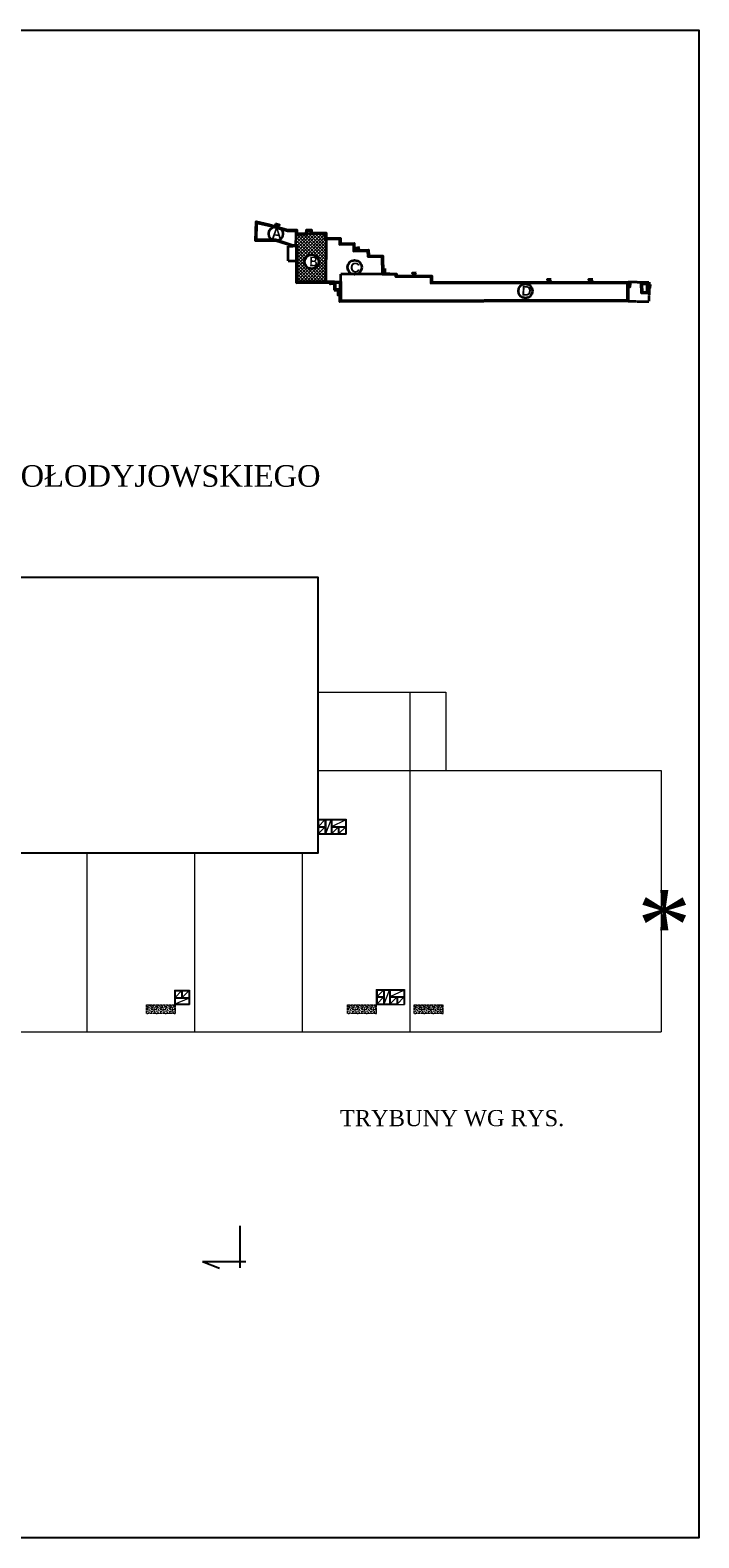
# Model space of a CAD drawing. Header units: millimetres. Extents: x -26513 to 76799, y 0 to 112149.
# Tile 38 of 98: x 9483 to 11347, y 91966 to 96166. Entities that reach past the tile are written whole.
import ezdxf

# ---------------------------------------------------------------- set-up
doc = ezdxf.new("R2010")
doc.units = ezdxf.units.MM
doc.header["$LTSCALE"] = 2
doc.linetypes.add('ACAD_ISO02W100', pattern=[15, 12, -3])
doc.linetypes.add('DASHED', pattern=[0.75, 0.5, -0.25])
for name, color, linetype, lineweight in [('!budynki proj.', 1, 'Continuous', 35), ('Awycinka drzew', 3, 'Continuous', 25), ('stolarka', 6, 'Continuous', 9), ('wentylacja', 4, 'Continuous', 9), ('widok', 3, 'Continuous', 13), ('ZMIANY', 90, 'Continuous', 25)]:
    doc.layers.add(name, color=color, linetype=linetype, lineweight=lineweight)
doc.layers.add('istn.śiany', color=2, linetype='Continuous')
doc.layers.add('nazwy pomieszczeń', color=7, linetype='Continuous')

msp = doc.modelspace()

# ---------------------------------------------------------------- hatches: boundary and pattern name
at = {"layer": '!budynki proj.'}
h = msp.add_hatch(color=256, dxfattribs=at)
edge = h.paths.add_edge_path()
edge.add_line((10348.9, 95443.9), (10348.9, 95441.1))
edge.add_line((10348.9, 95441.1), (10346.2, 95441.1))
edge.add_line((10346.2, 95441.1), (10346.2, 95441.1))
edge.add_line((10346.2, 95441.1), (10346.2, 95443.9))
edge.add_line((10346.2, 95443.9), (10348.9, 95443.9))
h.paths.add_polyline_path([(10112.8, 95632.7), (10148.9, 95624.3), (10200.6, 95609.2), (10226, 95609.7), (10226, 95599.9), (10252.7, 95599.8), (10253.3, 95609.5), (10266.9, 95609.6), (10266.9, 95601.7), (10308.2, 95601.5), (10308.3, 95587), (10348.1, 95586.4), (10348.3, 95571.8), (10386.6, 95572.2), (10387.2, 95553.1), (10426.3, 95554), (10426.6, 95538), (10465.9, 95536.9), (10466.8, 95488.4), (10504.4, 95487.3), (10504.4, 95482.5), (10602.8, 95481.2), (10602.8, 95463.6), (11149.6, 95464.5), (11149.6, 95410.6), (10346.2, 95409.4), (10346.2, 95424.9), (10346.2, 95441.1), (10348.9, 95441.1), (10349, 95412.1), (10349, 95412.1), (11146.9, 95413.3), (11146.8, 95461.7), (10600.1, 95460.9), (10600, 95478.5), (10501.6, 95479.8), (10501.7, 95484.7), (10464.1, 95485.8), (10463.2, 95534.2), (10423.9, 95535.4), (10423.6, 95551.2), (10384.6, 95550.4), (10383.9, 95569.5), (10345.6, 95569), (10345.4, 95583.7), (10305.7, 95584.3), (10305.5, 95598.8), (10264.2, 95599), (10264.2, 95606.8), (10255.9, 95606.8), (10255.2, 95597), (10223.2, 95597.2), (10223.3, 95606.9), (10200.2, 95606.5), (10148.2, 95621.7), (10115.4, 95629.3), (10114, 95581.4), (10168.3, 95581.5), (10215.7, 95566.3), (10228.5, 95566.2), (10228.7, 95465), (10225.9, 95465), (10225.8, 95563.5), (10225.8, 95563.5), (10215.3, 95563.6), (10167.8, 95578.7), (10111.2, 95578.6)])
h.paths.add_polyline_path([(10228.7, 95465), (10330.4, 95465.2), (10330.4, 95462.4), (10325.3, 95462.4), (10325.2, 95462.4), (10225.9, 95462.3), (10225.9, 95465)])
h.paths.add_polyline_path([(10330.4, 95462.4), (10333.1, 95462.4), (10333.4, 95443.9), (10346.2, 95443.9), (10346.2, 95441.1), (10330.7, 95441.1), (10330.5, 95458.7), (10330.5, 95458.7), (10330.5, 95458.7)])
h.paths.add_polyline_path([(10330.4, 95462.4), (10333.1, 95462.4), (10333.1, 95465.2), (10330.4, 95465.2)])
for points in [[(10166.8, 95627.5), (10169.7, 95620), (10177.8, 95623.7)], [(10389.5, 95558.7), (10401, 95560.4), (10395.2, 95553.8)], [(10467.2, 95496.3), (10471.8, 95490.8), (10471.8, 95501.5)], [(10558.8, 95489.5), (10547.3, 95488.9), (10553.6, 95481.8)], [(10923.6, 95471.2), (10935.5, 95471.5), (10929.2, 95465.5)], [(11038.8, 95470.8), (11051, 95471.2), (11044.6, 95465)], [(10330.5, 95458.7), (10330.5, 95458.7), (10319.4, 95458.4), (10325.3, 95462.4)], [(10340.8, 95436.3), (10340.9, 95427.5), (10346.1, 95431.7)], [(11154.9, 95460), (11154.4, 95449.9), (11149.7, 95455.6)]]:
    msp.add_hatch(color=256, dxfattribs=at).paths.add_polyline_path(points)
h = msp.add_hatch(color=256, dxfattribs=at)
h.paths.add_polyline_path([(11185.2, 95461.2), (11185.8, 95433.6), (11204.8, 95432.8), (11205.2, 95461.1)])
h.paths.add_polyline_path([(11188, 95458.4), (11188.5, 95436.2), (11202.1, 95435.7), (11202.4, 95458.4)], flags=16)
h = msp.add_hatch(color=256, dxfattribs=at)
h.paths.add_polyline_path([(11207.9, 95454.5), (11210.6, 95456.9), (11210.3, 95446.7), (11207.9, 95449.8)])
h.paths.add_polyline_path([(11205.8, 95452.5), (11207.9, 95449.8), (11207.9, 95454.5)])
at = {"layer": 'stolarka'}
h = msp.add_hatch(dxfattribs=at)
h.set_pattern_fill('ANSI37', color=256, scale=2, style=0)
h.set_pattern_definition([(45, (35.835, 286.542), (-4.49012806, 4.49012806), []), (135, (35.835, 286.542), (-4.49012806, -4.49012806), [])])
h.paths.add_polyline_path([(10228.5, 95566.2), (10228.7, 95465), (10307.1, 95465.1), (10308.3, 95584.3), (10305.7, 95584.3), (10305.5, 95598.8), (10264.2, 95599), (10264.2, 95606.8), (10255.9, 95606.8), (10255.2, 95597), (10223.2, 95597.2), (10223.1, 95566.3)])
h.paths.add_polyline_path([(10287.4, 95520.6, 1), (10247.7, 95520.6, 1)], flags=16)
h.paths.add_polyline_path([(10255.2, 95542.3), (10254.5, 95501.3), (10286.1, 95500.8), (10286.8, 95541.7)], flags=8)
at = {"layer": 'widok', "linetype": 'ACAD_ISO02W100', "ltscale": 0.3}
h = msp.add_hatch(dxfattribs=at)
h.set_pattern_fill('CONC', color=256, style=0)
h.set_pattern_definition([(0, (830.13, 16.256), (0, 25.4), [0, -25.4]), (0, (830.384, 7.366), (0, 25.4), [0, -25.4]), (0, (831.146, 21.082), (0, 25.4), [0, -25.4]), (338.1986, (817.938, 13.208), (76.20000693, -25.39999773), [2.735656, -134.047535]), (216.8699, (820.478, 12.192), (76.1999979, 50.80000313), [1.27, -125.73]), (130.6013, (819.462, 11.43), (127.0000107, -152.39997506), [2.341753, -231.8346646]), (206.5651, (811.08, 8.382), (-25.3999786, -25.4000333), [0.5679694, -56.228158]), (326.3099, (810.572, 8.128), (50.79998877, -25.4000339), [0.9158224, -90.6651984]), (108.4349, (811.334, 7.62), (-25.39995944, 50.80001104), [0.803224, -79.518637]), (225, (827.336, 5.842), (-4e-15, -25.400008), [1.0776204, -34.84339]), (0, (826.574, 5.08), (25.4, 25.4), [1.524, -23.876]), (135, (828.098, 5.08), (-25.400008, 2e-15), [1.0776204, -34.84339]), (251.5651, (824.288, 22.098), (25.39995944, 50.80001104), [0.803224, -79.518637]), (0, (824.034, 21.336), (25.4, 25.4), [1.27, -24.13]), (143.1301, (825.304, 21.336), (-76.1999979, 50.80000313), [1.27, -125.73]), (213.6901, (810.826, 22.352), (50.79998877, 25.4000339), [0.9158224, -90.6651984]), (341.5651, (810.064, 21.844), (-50.80001104, 25.39995944), [1.6064484, -78.715413]), (126.8699, (811.588, 21.336), (50.80000313, -76.1999979), [1.27, -125.73]), (0, (818.192, 21.336), (0, 25.4), [0, -25.4]), (0, (811.334, 14.732), (0, 25.4), [0, -25.4]), (0, (818.446, 5.334), (0, 25.4), [0, -25.4]), (0, (825.304, 13.208), (0, 25.4), [0, -25.4]), (0, (817.938, 17.526), (0, 25.4), [0, -25.4]), (0, (812.35, 18.288), (0, 25.4), [0, -25.4]), (0, (814.636, 16.764), (0, 25.4), [0, -25.4]), (0, (813.62, 10.668), (0, 25.4), [0, -25.4]), (0, (807.524, 11.684), (0, 25.4), [0, -25.4]), (0, (807.778, 17.526), (0, 25.4), [0, -25.4]), (0, (807.016, 23.114), (0, 25.4), [0, -25.4]), (0, (814.89, 24.13), (0, 25.4), [0, -25.4]), (0, (820.478, 25.146), (0, 25.4), [0, -25.4]), (0, (829.368, 24.13), (0, 25.4), [0, -25.4]), (0, (823.272, 16.256), (0, 25.4), [0, -25.4]), (0, (820.732, 20.828), (0, 25.4), [0, -25.4]), (0, (822.764, 8.636), (0, 25.4), [0, -25.4]), (0, (815.144, 7.366), (0, 25.4), [0, -25.4]), (0, (822.764, 1.778), (0, 25.4), [0, -25.4]), (0, (814.382, 3.302), (0, 25.4), [0, -25.4]), (0, (806.254, 2.54), (0, 25.4), [0, -25.4]), (0, (809.302, 1.27), (0, 25.4), [0, -25.4]), (0, (809.556, 4.826), (0, 25.4), [0, -25.4]), (0, (826.574, 0.762), (0, 25.4), [0, -25.4]), (0, (829.622, 11.176), (0, 25.4), [0, -25.4]), (0, (828.352, 18.796), (0, 25.4), [0, -25.4]), (0, (816.668, 0.508), (0, 25.4), [0, -25.4])])
h.paths.add_polyline_path([(9847.3, 93426.5), (9847.3, 93450.5), (9807.3, 93450.5), (9807.3, 93426.5)])
h.paths.add_polyline_path([(9887.3, 93426.5), (9887.3, 93450.5), (9847.3, 93450.5), (9847.3, 93426.5)])
h = msp.add_hatch(dxfattribs=at)
h.set_pattern_fill('CONC', color=256, style=0)
h.set_pattern_definition([(0, (1390.63, 16.256), (0, 25.4), [0, -25.4]), (0, (1390.884, 7.366), (0, 25.4), [0, -25.4]), (0, (1391.646, 21.082), (0, 25.4), [0, -25.4]), (338.1986, (1378.438, 13.208), (76.20000693, -25.39999773), [2.735656, -134.047535]), (216.8699, (1380.978, 12.192), (76.1999979, 50.80000313), [1.27, -125.73]), (130.6013, (1379.962, 11.43), (127.0000107, -152.39997506), [2.341753, -231.8346646]), (206.5651, (1371.58, 8.382), (-25.3999786, -25.4000333), [0.5679694, -56.228158]), (326.3099, (1371.072, 8.128), (50.79998877, -25.4000339), [0.9158224, -90.6651984]), (108.4349, (1371.834, 7.62), (-25.39995944, 50.80001104), [0.803224, -79.518637]), (225, (1387.836, 5.842), (-4e-15, -25.400008), [1.0776204, -34.84339]), (0, (1387.074, 5.08), (25.4, 25.4), [1.524, -23.876]), (135, (1388.598, 5.08), (-25.400008, 2e-15), [1.0776204, -34.84339]), (251.5651, (1384.788, 22.098), (25.39995944, 50.80001104), [0.803224, -79.518637]), (0, (1384.534, 21.336), (25.4, 25.4), [1.27, -24.13]), (143.1301, (1385.804, 21.336), (-76.1999979, 50.80000313), [1.27, -125.73]), (213.6901, (1371.326, 22.352), (50.79998877, 25.4000339), [0.9158224, -90.6651984]), (341.5651, (1370.564, 21.844), (-50.80001104, 25.39995944), [1.6064484, -78.715413]), (126.8699, (1372.088, 21.336), (50.80000313, -76.1999979), [1.27, -125.73]), (0, (1378.692, 21.336), (0, 25.4), [0, -25.4]), (0, (1371.834, 14.732), (0, 25.4), [0, -25.4]), (0, (1378.946, 5.334), (0, 25.4), [0, -25.4]), (0, (1385.804, 13.208), (0, 25.4), [0, -25.4]), (0, (1378.438, 17.526), (0, 25.4), [0, -25.4]), (0, (1372.85, 18.288), (0, 25.4), [0, -25.4]), (0, (1375.136, 16.764), (0, 25.4), [0, -25.4]), (0, (1374.12, 10.668), (0, 25.4), [0, -25.4]), (0, (1368.024, 11.684), (0, 25.4), [0, -25.4]), (0, (1368.278, 17.526), (0, 25.4), [0, -25.4]), (0, (1367.516, 23.114), (0, 25.4), [0, -25.4]), (0, (1375.39, 24.13), (0, 25.4), [0, -25.4]), (0, (1380.978, 25.146), (0, 25.4), [0, -25.4]), (0, (1389.868, 24.13), (0, 25.4), [0, -25.4]), (0, (1383.772, 16.256), (0, 25.4), [0, -25.4]), (0, (1381.232, 20.828), (0, 25.4), [0, -25.4]), (0, (1383.264, 8.636), (0, 25.4), [0, -25.4]), (0, (1375.644, 7.366), (0, 25.4), [0, -25.4]), (0, (1383.264, 1.778), (0, 25.4), [0, -25.4]), (0, (1374.882, 3.302), (0, 25.4), [0, -25.4]), (0, (1366.754, 2.54), (0, 25.4), [0, -25.4]), (0, (1369.802, 1.27), (0, 25.4), [0, -25.4]), (0, (1370.056, 4.826), (0, 25.4), [0, -25.4]), (0, (1387.074, 0.762), (0, 25.4), [0, -25.4]), (0, (1390.122, 11.176), (0, 25.4), [0, -25.4]), (0, (1388.852, 18.796), (0, 25.4), [0, -25.4]), (0, (1377.168, 0.508), (0, 25.4), [0, -25.4])])
h.paths.add_polyline_path([(10407.8, 93426.5), (10407.8, 93450.5), (10367.8, 93450.5), (10367.8, 93426.5)])
h.paths.add_polyline_path([(10447.8, 93426.5), (10447.8, 93450.5), (10407.8, 93450.5), (10407.8, 93426.5)])
h = msp.add_hatch(dxfattribs=at)
h.set_pattern_fill('CONC', color=256, style=0)
h.set_pattern_definition([(0, (1576.13, 16.256), (0, 25.4), [0, -25.4]), (0, (1576.384, 7.366), (0, 25.4), [0, -25.4]), (0, (1577.146, 21.082), (0, 25.4), [0, -25.4]), (338.1986, (1563.938, 13.208), (76.20000693, -25.39999773), [2.735656, -134.047535]), (216.8699, (1566.478, 12.192), (76.1999979, 50.80000313), [1.27, -125.73]), (130.6013, (1565.462, 11.43), (127.0000107, -152.39997506), [2.341753, -231.8346646]), (206.5651, (1557.08, 8.382), (-25.3999786, -25.4000333), [0.5679694, -56.228158]), (326.3099, (1556.572, 8.128), (50.79998877, -25.4000339), [0.9158224, -90.6651984]), (108.4349, (1557.334, 7.62), (-25.39995944, 50.80001104), [0.803224, -79.518637]), (225, (1573.336, 5.842), (-4e-15, -25.400008), [1.0776204, -34.84339]), (0, (1572.574, 5.08), (25.4, 25.4), [1.524, -23.876]), (135, (1574.098, 5.08), (-25.400008, 2e-15), [1.0776204, -34.84339]), (251.5651, (1570.288, 22.098), (25.39995944, 50.80001104), [0.803224, -79.518637]), (0, (1570.034, 21.336), (25.4, 25.4), [1.27, -24.13]), (143.1301, (1571.304, 21.336), (-76.1999979, 50.80000313), [1.27, -125.73]), (213.6901, (1556.826, 22.352), (50.79998877, 25.4000339), [0.9158224, -90.6651984]), (341.5651, (1556.064, 21.844), (-50.80001104, 25.39995944), [1.6064484, -78.715413]), (126.8699, (1557.588, 21.336), (50.80000313, -76.1999979), [1.27, -125.73]), (0, (1564.192, 21.336), (0, 25.4), [0, -25.4]), (0, (1557.334, 14.732), (0, 25.4), [0, -25.4]), (0, (1564.446, 5.334), (0, 25.4), [0, -25.4]), (0, (1571.304, 13.208), (0, 25.4), [0, -25.4]), (0, (1563.938, 17.526), (0, 25.4), [0, -25.4]), (0, (1558.35, 18.288), (0, 25.4), [0, -25.4]), (0, (1560.636, 16.764), (0, 25.4), [0, -25.4]), (0, (1559.62, 10.668), (0, 25.4), [0, -25.4]), (0, (1553.524, 11.684), (0, 25.4), [0, -25.4]), (0, (1553.778, 17.526), (0, 25.4), [0, -25.4]), (0, (1553.016, 23.114), (0, 25.4), [0, -25.4]), (0, (1560.89, 24.13), (0, 25.4), [0, -25.4]), (0, (1566.478, 25.146), (0, 25.4), [0, -25.4]), (0, (1575.368, 24.13), (0, 25.4), [0, -25.4]), (0, (1569.272, 16.256), (0, 25.4), [0, -25.4]), (0, (1566.732, 20.828), (0, 25.4), [0, -25.4]), (0, (1568.764, 8.636), (0, 25.4), [0, -25.4]), (0, (1561.144, 7.366), (0, 25.4), [0, -25.4]), (0, (1568.764, 1.778), (0, 25.4), [0, -25.4]), (0, (1560.382, 3.302), (0, 25.4), [0, -25.4]), (0, (1552.254, 2.54), (0, 25.4), [0, -25.4]), (0, (1555.302, 1.27), (0, 25.4), [0, -25.4]), (0, (1555.556, 4.826), (0, 25.4), [0, -25.4]), (0, (1572.574, 0.762), (0, 25.4), [0, -25.4]), (0, (1575.622, 11.176), (0, 25.4), [0, -25.4]), (0, (1574.352, 18.796), (0, 25.4), [0, -25.4]), (0, (1562.668, 0.508), (0, 25.4), [0, -25.4])])
h.paths.add_polyline_path([(10593.3, 93426.5), (10593.3, 93450.5), (10553.3, 93450.5), (10553.3, 93426.5)])
h.paths.add_polyline_path([(10633.3, 93426.5), (10633.3, 93450.5), (10593.3, 93450.5), (10593.3, 93426.5)])

# ---------------------------------------------------------------- linework, layer by layer
at = {"layer": '!budynki proj.'}
for p, q in [((10223.2, 95597.2), (10223.1, 95563.6)), ((10202.6, 95523.3), (10202.7, 95563.9)), ((10202.7, 95563.9), (10215.3, 95563.6)), ((10308.3, 95587), (10307.1, 95465.1)), ((10202.6, 95523.3), (10225.8, 95523.3)), ((10464.1, 95485.8), (10348.9, 95485.8)), ((10348.9, 95465.2), (10348.9, 95485.8)), ((10225.2, 95462.3), (10346.1, 95462.5)), ((10330.4, 95465.2), (10330.7, 95441.1)), ((10330.7, 95441.1), (10348.9, 95441.1)), ((10333.1, 95465.2), (10333.4, 95443.8)), ((10333.4, 95443.9), (10348.9, 95443.9)), ((10346.1, 95462.5), (10346.2, 95409.4))]:
    msp.add_line(p, q, dxfattribs=at)
at = {"layer": '!budynki proj.', "linetype": 'DASHED'}
for p, q in [((11149.6, 95464.5), (11208, 95463.9)), ((11208, 95463.9), (11207.5, 95410.1)), ((11149.6, 95410.6), (11207.5, 95410.1))]:
    msp.add_line(p, q, dxfattribs=at)
at = {"layer": '!budynki proj.'}
for points in [[(10330.4, 95462.4), (10225.9, 95462.3), (10225.8, 95563.5), (10215.3, 95563.6), (10167.8, 95578.7), (10111.2, 95578.6), (10112.8, 95632.7), (10148.9, 95624.3), (10200.6, 95609.2), (10226, 95609.7), (10226, 95599.9), (10252.7, 95599.8), (10253.3, 95609.5), (10266.9, 95609.6), (10266.9, 95601.7), (10308.2, 95601.5), (10308.3, 95587), (10348.1, 95586.4), (10348.3, 95571.8), (10386.6, 95572.2), (10387.2, 95553.1), (10426.3, 95554), (10426.6, 95538), (10465.9, 95536.9), (10466.8, 95488.4), (10504.4, 95487.3), (10504.4, 95482.5), (10602.8, 95481.2), (10602.8, 95463.6), (11149.6, 95464.5)], [(10330.4, 95465.2), (10228.7, 95465), (10228.5, 95566.2), (10215.7, 95566.3), (10168.3, 95581.5), (10114, 95581.4), (10115.4, 95629.3), (10148.2, 95621.7), (10200.2, 95606.5), (10223.3, 95606.9), (10223.2, 95597.2), (10255.2, 95597), (10255.9, 95606.8), (10264.2, 95606.8), (10264.2, 95599), (10305.5, 95598.8), (10305.7, 95584.3), (10345.4, 95583.7), (10345.6, 95569), (10383.9, 95569.5), (10384.6, 95550.4), (10423.6, 95551.2), (10423.9, 95535.4), (10463.2, 95534.2), (10464.1, 95485.8), (10501.7, 95484.7), (10501.6, 95479.8), (10600, 95478.5), (10600.1, 95460.9), (11146.8, 95461.7), (11146.9, 95413.3), (10349, 95412.1), (10348.9, 95441.1)], [(10166.8, 95627.5), (10177.8, 95623.7), (10169.7, 95620), (10166.8, 95627.5)], [(10225.7, 95566.3), (10225.9, 95465), (10348.9, 95465.2), (10349, 95412.1)], [(10225.8, 95563.5), (10225.9, 95462.3), (10346.1, 95462.5)], [(10401, 95560.4), (10389.5, 95558.7), (10395.2, 95553.8), (10401, 95560.4)], [(10471.8, 95501.8), (10471.8, 95490.8), (10467.2, 95496.3), (10471.8, 95501.6)], [(10558.8, 95489.5), (10547.3, 95488.9), (10553.6, 95481.8), (10558.8, 95489.5)], [(10935.5, 95471.5), (10923.6, 95471.2), (10929.2, 95465.5), (10935.5, 95471.5)], [(11051, 95471.2), (11038.8, 95470.8), (11044.6, 95465), (11051, 95471.2)], [(10325.2, 95462.5), (10330.5, 95458.7), (10319.4, 95458.4), (10325.5, 95462.5)], [(10346.1, 95431.7), (10340.8, 95436.3), (10340.9, 95427.5), (10346.1, 95431.7)], [(11149.6, 95464.5), (11149.6, 95410.6), (10346.2, 95409.4), (10346.2, 95441.1)], [(11154.9, 95460), (11154.4, 95449.9), (11149.7, 95455.6), (11154.9, 95460)], [(11205.2, 95461.1), (11185.2, 95461.2), (11185.8, 95433.6), (11204.8, 95432.8), (11205.2, 95461.1)], [(11210.6, 95456.9), (11210.3, 95446.7), (11205.8, 95452.5), (11210.6, 95456.9)]]:
    msp.add_lwpolyline(points, dxfattribs=at)
msp.add_lwpolyline([(11202.4, 95458.4), (11188, 95458.4), (11188.5, 95436.2), (11202.1, 95435.7)], close=True, dxfattribs=at)
for centre in [(10168, 95598.7), (10267.6, 95520.6), (10387.5, 95505.1), (10863.4, 95439.1)]:
    msp.add_circle(centre, 19.8, dxfattribs=at)
at = {"layer": 'Awycinka drzew'}
for p, q in [((10252.7, 95599.8), (10226, 95599.9)), ((10253.3, 95609.5), (10252.7, 95599.8)), ((10266.9, 95609.6), (10253.3, 95609.5)), ((10266.9, 95601.7), (10266.9, 95609.6)), ((10308.2, 95601.5), (10266.9, 95601.7)), ((10308.3, 95587), (10308.2, 95601.5)), ((10348.1, 95586.4), (10308.3, 95587)), ((10348.3, 95571.8), (10348.1, 95586.4)), ((10386.6, 95572.2), (10348.3, 95571.8)), ((10387.2, 95553.1), (10386.6, 95572.2)), ((10426.3, 95554), (10387.2, 95553.1)), ((10426.6, 95538), (10426.3, 95554)), ((10465.9, 95536.9), (10426.6, 95538)), ((10466.8, 95488.4), (10465.9, 95536.9)), ((10504.4, 95487.3), (10466.8, 95488.4)), ((10504.4, 95482.5), (10504.4, 95487.3)), ((10602.8, 95463.6), (11149.6, 95464.5)), ((10346.2, 95409.4), (11149.6, 95410.6))]:
    msp.add_line(p, q, dxfattribs=at)
msp.add_lwpolyline([(10226, 95609.7), (10200.6, 95609.2), (10148.9, 95624.3), (10112.8, 95632.7), (10111.2, 95578.6), (10167.8, 95578.7), (10215.3, 95563.6), (10225.8, 95563.5)], dxfattribs=at)
at = {"layer": 'Defpoints'}
for points in [[(6906.6, 96165.8), (11346.6, 96165.8), (11346.6, 91965.8), (6906.6, 91965.8)], [(9438.9, 94641.7), (10284.8, 94641.7), (10284.8, 93872.8), (9438.9, 93872.8)]]:
    msp.add_lwpolyline(points, close=True, dxfattribs=at)
at = {"layer": 'istn.śiany'}
for p, q in [((10068.1, 92718.4), (10068.1, 92835.2)), ((9963.6, 92735.5), (10084.1, 92735.5)), ((9963.6, 92735.5), (10010.9, 92717))]:
    msp.add_line(p, q, dxfattribs=at)
at = {"layer": 'wentylacja'}
for p, q in [((10284.8, 93967.8), (10363.8, 93967.8)), ((10284.8, 93967.8), (10284.8, 93925.8)), ((10286.8, 93947.8), (10304.8, 93965.8)), ((10286.8, 93965.8), (10286.8, 93947.8)), ((10286.8, 93965.8), (10304.8, 93965.8)), ((10304.8, 93965.8), (10304.8, 93947.8)), ((10306.8, 93927.8), (10321.8, 93965.8)), ((10306.8, 93965.8), (10321.8, 93965.8)), ((10306.8, 93965.8), (10306.8, 93927.8)), ((10321.8, 93965.8), (10321.8, 93927.8)), ((10323.8, 93947.8), (10361.8, 93965.8)), ((10323.8, 93965.8), (10323.8, 93947.8)), ((10323.8, 93965.8), (10361.8, 93965.8)), ((10361.8, 93965.8), (10361.8, 93947.8)), ((10363.8, 93967.8), (10363.8, 93925.8)), ((10284.8, 93925.8), (10363.8, 93925.8)), ((10286.8, 93947.8), (10304.8, 93947.8)), ((10286.8, 93927.8), (10304.8, 93945.8)), ((10286.8, 93945.8), (10286.8, 93927.8)), ((10286.8, 93945.8), (10304.8, 93945.8)), ((10286.8, 93927.8), (10304.8, 93927.8)), ((10304.8, 93945.8), (10304.8, 93927.8)), ((10306.8, 93927.8), (10321.8, 93927.8)), ((10323.8, 93947.8), (10361.8, 93947.8)), ((10323.8, 93927.8), (10341.8, 93945.8)), ((10323.8, 93945.8), (10323.8, 93927.8)), ((10323.8, 93945.8), (10341.8, 93945.8)), ((10323.8, 93927.8), (10341.8, 93927.8)), ((10341.8, 93945.8), (10341.8, 93927.8)), ((10343.8, 93927.8), (10361.8, 93945.8)), ((10343.8, 93945.8), (10361.8, 93945.8)), ((10343.8, 93945.8), (10343.8, 93927.8)), ((10343.8, 93927.8), (10361.8, 93927.8)), ((10361.8, 93945.8), (10361.8, 93927.8)), ((10447.8, 93493.8), (10447.8, 93451.8)), ((10447.8, 93493.8), (10526.8, 93493.8)), ((10526.8, 93493.8), (10526.8, 93451.8)), ((9885.3, 93491.8), (9927.3, 93491.8)), ((9885.3, 93491.8), (9885.3, 93451.8)), ((9885.3, 93451.8), (9927.3, 93451.8)), ((9887.3, 93470.8), (9905.3, 93489.8)), ((9887.3, 93489.8), (9905.3, 93489.8)), ((9887.3, 93489.8), (9887.3, 93470.8)), ((9887.3, 93470.8), (9905.3, 93470.8)), ((9887.3, 93453.8), (9925.3, 93468.8)), ((9887.3, 93468.8), (9887.3, 93453.8)), ((9887.3, 93468.8), (9925.3, 93468.8)), ((9887.3, 93453.8), (9925.3, 93453.8)), ((9905.3, 93489.8), (9905.3, 93470.8)), ((9907.3, 93470.8), (9925.3, 93489.8)), ((9907.3, 93489.8), (9925.3, 93489.8)), ((9907.3, 93489.8), (9907.3, 93470.8)), ((9907.3, 93470.8), (9925.3, 93470.8)), ((9925.3, 93489.8), (9925.3, 93453.8)), ((9927.3, 93491.8), (9927.3, 93451.8)), ((10447.8, 93451.8), (10526.8, 93451.8)), ((10449.8, 93491.8), (10467.8, 93491.8)), ((10449.8, 93491.8), (10449.8, 93473.8)), ((10449.8, 93473.8), (10467.8, 93491.8)), ((10449.8, 93473.8), (10467.8, 93473.8)), ((10449.8, 93471.8), (10467.8, 93471.8)), ((10449.8, 93471.8), (10449.8, 93453.8)), ((10449.8, 93453.8), (10467.8, 93471.8)), ((10449.8, 93453.8), (10467.8, 93453.8)), ((10467.8, 93491.8), (10467.8, 93473.8)), ((10467.8, 93471.8), (10467.8, 93453.8)), ((10469.8, 93491.8), (10469.8, 93453.8)), ((10469.8, 93491.8), (10484.8, 93491.8)), ((10469.8, 93453.8), (10484.8, 93491.8)), ((10469.8, 93453.8), (10484.8, 93453.8)), ((10484.8, 93491.8), (10484.8, 93453.8)), ((10486.8, 93491.8), (10486.8, 93473.8)), ((10486.8, 93491.8), (10524.8, 93491.8)), ((10486.8, 93473.8), (10524.8, 93491.8)), ((10486.8, 93473.8), (10524.8, 93473.8)), ((10486.8, 93471.8), (10504.8, 93471.8)), ((10486.8, 93471.8), (10486.8, 93453.8)), ((10486.8, 93453.8), (10504.8, 93471.8)), ((10486.8, 93453.8), (10504.8, 93453.8)), ((10504.8, 93471.8), (10504.8, 93453.8)), ((10506.8, 93471.8), (10506.8, 93453.8)), ((10506.8, 93471.8), (10524.8, 93471.8)), ((10506.8, 93453.8), (10524.8, 93471.8)), ((10524.8, 93491.8), (10524.8, 93473.8)), ((10524.8, 93471.8), (10524.8, 93453.8))]:
    msp.add_line(p, q, dxfattribs=at)
at = {"layer": 'widok'}
for p, q in [((10284.8, 94321.8), (10641.3, 94321.8)), ((10541.3, 94321.8), (10541.3, 93375.5)), ((10641.3, 94321.8), (10641.3, 94103.8)), ((10284.8, 94103.8), (11241.3, 94103.8)), ((11241.3, 94103.8), (11241.3, 93375.5)), ((9641.3, 93872.8), (9641.3, 93375.5)), ((9941.3, 93872.8), (9941.3, 93375.5)), ((10241.3, 93872.8), (10241.3, 93375.5)), ((8771.2, 93375.5), (11241.3, 93375.5))]:
    msp.add_line(p, q, dxfattribs=at)
at = {"layer": 'widok', "linetype": 'ACAD_ISO02W100', "ltscale": 0.3}
for points in [[(9807.3, 93450.5), (9887.3, 93450.5), (9887.3, 93426.5), (9807.3, 93426.5)], [(10367.8, 93450.5), (10447.8, 93450.5), (10447.8, 93426.5), (10367.8, 93426.5)], [(10553.3, 93450.5), (10633.3, 93450.5), (10633.3, 93426.5), (10553.3, 93426.5)]]:
    msp.add_lwpolyline(points, close=True, dxfattribs=at)

# ---------------------------------------------------------------- texts
at = {"layer": '!budynki proj.', "char_height": 27.3, "width": 96.038, "attachment_point": 1, "rotation": 359.0138}
for s, insert in [('{\\f@Arial Unicode MS|b1|i0|c238|p2;A}', (10156.5, 95613.4)), ('{\\fTechnic|b1|i0|c2|p2;B}', (10261.9, 95535.3)), ('{\\f@Arial Unicode MS|b1|i0|c238|p2;C}', (10375.2, 95518.4)), ('{\\f@Arial Unicode MS|b1|i0|c238|p2;D}', (10852.9, 95453.5))]:
    msp.add_mtext(s, dxfattribs=dict(at, insert=insert))
at = {"layer": 'nazwy pomieszczeń', "width": 1473.416, "attachment_point": 1}
for s, insert, char_height in [('{\\fTimes New Roman|b0|i0|c238|p18;UL. WOŁODYJOWSKIEGO }', (9205.2, 94954), 60), ('{\\fTimes New Roman|b0|i0|c238|p18;\\H3x;TRYBUNY WG RYS. }', (10346.5, 93157.6), 15)]:
    msp.add_mtext(s, dxfattribs=dict(at, insert=insert, char_height=char_height))
at = {"layer": 'ZMIANY', "insert": (11174.3, 93770.6), "char_height": 200, "width": 631.404, "attachment_point": 1}
msp.add_mtext('{\\fTimes New Roman|b0|i0|c238|p18;*}', dxfattribs=at)

doc.saveas('drawing.dxf')
